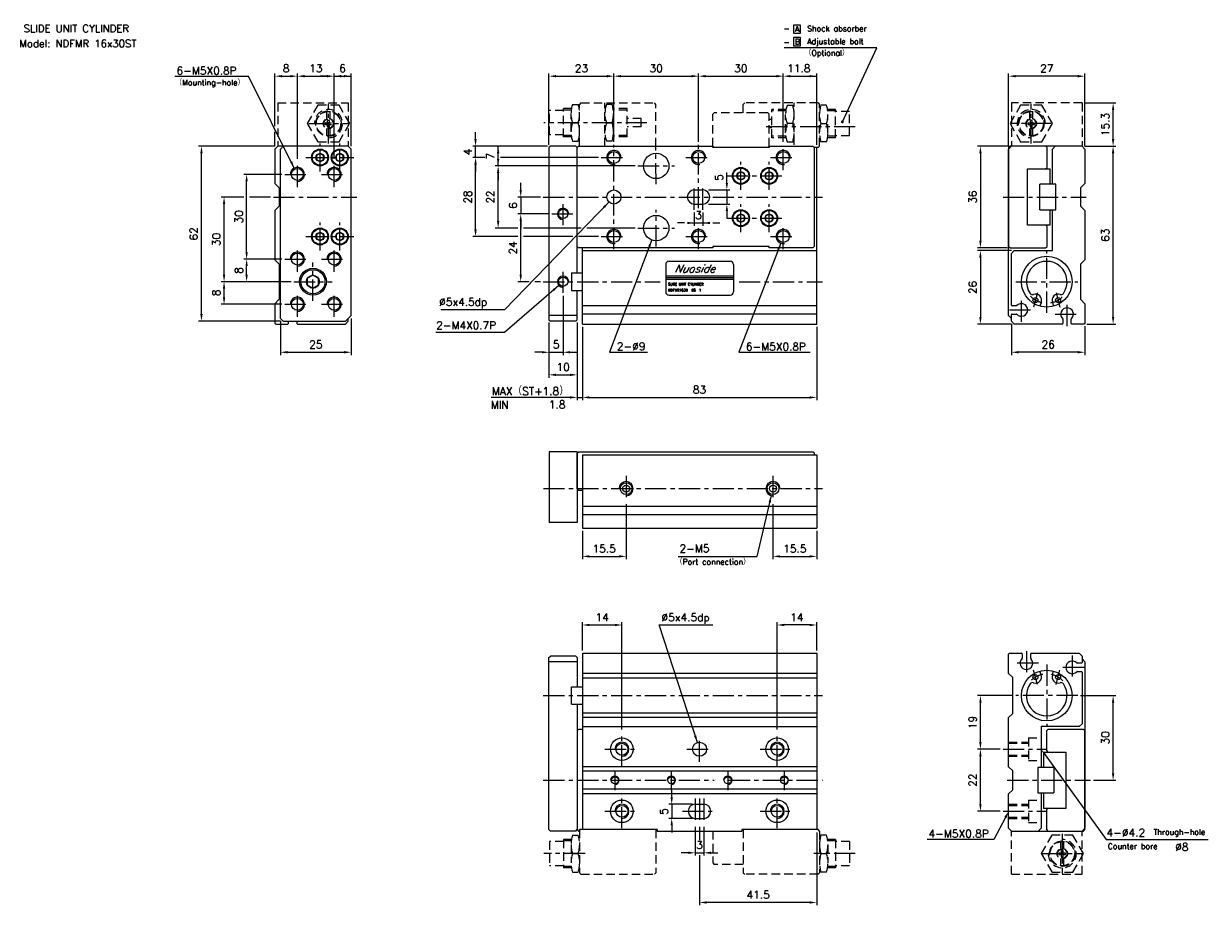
# Model space of a CAD drawing. Extents: x 9 to 429, y 4 to 316.
import ezdxf
from ezdxf.enums import TextEntityAlignment as Align

# ---------------------------------------------------------------- set-up
doc = ezdxf.new("R2010")
doc.units = 0
doc.header["$LTSCALE"] = 6
doc.header["$MEASUREMENT"] = 0
doc.linetypes.add('CENTER', pattern=[2, 1.25, -0.25, 0.25, -0.25])
doc.linetypes.add('HIDDENX2', pattern=[0.75, 0.5, -0.25])
for name, color, linetype in [('CENTER', 1, 'CENTER'), ('DIM', 3, 'CONTINUOUS'), ('HIDDEN', 3, 'HIDDENX2'), ('PLINE', 2, 'CONTINUOUS')]:
    doc.layers.add(name, color=color, linetype=linetype)
doc.styles.add('AEH', font='SIMPLEX', dxfattribs={"bigfont": 'AE'})

msp = doc.modelspace()

# ---------------------------------------------------------------- linework, layer by layer
at = {"layer": 'CENTER'}
for p, q in [((116.91, 273.92), (116.91, 287.92)), ((365.86, 273.92), (365.86, 287.92)), ((229.71, 281.22), (193.21, 281.22)), ((109.91, 280.92), (123.91, 280.92)), ((303.51, 279.72), (271.01, 279.72)), ((372.86, 280.92), (358.86, 280.92)), ((113.91, 263.92), (113.91, 273.92)), ((120.91, 263.92), (120.91, 273.92)), ((218.01, 236.42), (218.01, 273.42)), ((233.01, 259.42), (232.86, 272.92)), ((248.01, 250.93), (248.01, 273.42)), ((278.01, 264.42), (278.01, 273.42)), ((108.91, 268.92), (125.91, 268.92)), ((213.51, 268.92), (222.51, 268.92)), ((243.51, 268.92), (252.51, 268.92)), ((273.51, 268.92), (282.51, 268.92)), ((105.91, 258.42), (105.91, 267.42)), ((118.91, 258.42), (118.91, 267.42)), ((226.51, 265.92), (239.51, 265.92)), ((263.01, 257.42), (263.01, 267.42)), ((273.01, 257.42), (273.01, 267.42)), ((101.41, 262.92), (110.41, 262.92)), ((114.41, 262.92), (123.41, 262.92)), ((258.01, 262.42), (278.01, 262.42)), ((246.51, 250.42), (246.51, 259.01)), ((249.51, 250.42), (249.51, 259.42)), ((97.41, 254.92), (126.91, 254.92)), ((200.01, 244.92), (200.01, 252.92)), ((263.01, 242.42), (263.01, 252.42)), ((273.01, 242.42), (273.01, 252.42)), ((355.86, 254.92), (385.36, 254.92)), ((196.01, 248.92), (204.01, 248.92)), ((233.01, 237.42), (233.01, 250.42)), ((113.91, 235.92), (113.91, 245.92)), ((120.91, 235.92), (120.91, 245.92)), ((226.51, 243.92), (239.51, 243.92)), ((248.01, 236.42), (248.01, 244.93)), ((258.01, 247.42), (278.01, 247.42)), ((278.01, 236.42), (278.01, 245.42)), ((108.91, 240.92), (125.91, 240.92)), ((213.51, 240.92), (222.51, 240.92)), ((243.51, 240.92), (252.51, 240.92)), ((273.51, 240.92), (282.51, 240.92)), ((105.9, 228.42), (105.9, 237.42)), ((118.91, 228.42), (118.91, 237.42)), ((371.36, 213.92), (371.36, 235.92)), ((101.41, 232.92), (110.41, 232.92)), ((111.41, 218.17), (111.41, 231.67)), ((114.41, 232.92), (123.41, 232.92)), ((200.01, 220.92), (200.01, 228.92)), ((104.66, 224.92), (118.16, 224.92)), ((193.01, 224.92), (234.36, 224.92)), ((262.36, 224.92), (291.86, 224.92)), ((360.36, 224.92), (382.36, 224.92)), ((105.91, 212.42), (105.91, 221.42)), ((118.91, 212.42), (118.91, 221.42)), ((362.36, 210.67), (362.36, 219.17)), ((368.05, 220.96), (366.69, 215.89)), ((374.66, 221.02), (376.03, 215.89)), ((101.41, 216.92), (110.41, 216.92)), ((114.41, 216.92), (123.41, 216.92)), ((358.11, 214.92), (366.61, 214.92)), ((378.56, 209.17), (378.56, 217.67)), ((374.31, 213.42), (382.81, 213.42)), ((222.36, 156.12), (222.36, 147.12)), ((274.36, 156.12), (274.36, 147.12)), ((193.06, 151.62), (291.86, 151.62)), ((364.16, 94.06), (364.16, 85.56)), ((380.36, 92.56), (380.36, 84.06)), ((368.41, 89.81), (359.91, 89.81)), ((371.36, 89.31), (371.36, 67.31)), ((384.61, 88.31), (376.11, 88.31)), ((368.06, 82.22), (366.69, 87.34)), ((374.67, 82.28), (376.03, 87.34)), ((193.01, 78.31), (291.86, 78.31)), ((382.36, 78.31), (360.36, 78.31)), ((220.86, 53.31), (220.86, 65.31)), ((248.36, 54.81), (248.36, 63.81)), ((275.86, 53.31), (275.86, 65.31)), ((214.86, 59.31), (226.86, 59.31)), ((243.86, 59.31), (252.86, 59.31)), ((269.86, 59.31), (281.86, 59.31)), ((355.86, 59.31), (371.36, 59.31)), ((218.36, 51.81), (218.36, 44.81)), ((238.36, 51.81), (238.36, 44.81)), ((258.36, 51.81), (258.36, 44.81)), ((278.36, 51.81), (278.36, 44.81)), ((357.36, 48.31), (386.86, 48.31)), ((220.86, 31.31), (220.86, 43.31)), ((275.86, 31.31), (275.86, 43.31)), ((246.86, 41.81), (246.86, 32.81)), ((248.36, 41.81), (248.36, 32.81)), ((249.86, 41.81), (249.86, 32.81)), ((214.86, 37.31), (226.86, 37.31)), ((242.36, 37.31), (254.36, 37.31)), ((269.86, 37.31), (281.86, 37.31)), ((355.86, 37.31), (371.36, 37.31)), ((376.86, 29.31), (376.86, 15.31)), ((207.86, 22.31), (193.21, 22.31)), ((303.51, 22.31), (288.86, 22.31)), ((369.86, 22.31), (383.86, 22.31))]:
    msp.add_line(p, q, dxfattribs=at)
at = {"layer": 'CENTER', "color": 1, "linetype": 'CENTER'}
for p, q in [((193.01, 254.92), (291.86, 254.92)), ((193.01, 48.31), (253.55, 48.31)), ((258.76, 48.31), (291.86, 48.31))]:
    msp.add_line(p, q, dxfattribs=at)
at = {"layer": 'CENTER'}
for centre, start, end in [((371.36, 225.34), 224.4155, 257.5054), ((371.36, 225.34), 280.2365, 313.3185), ((371.36, 77.9), 100.2365, 133.3185), ((371.36, 77.9), 44.4155, 77.5054)]:
    msp.add_arc(centre, 8.01, start, end, dxfattribs=at)
at = {"layer": 'DIM'}
for p, q in [((281.65, 315.81), (281.65, 312.91)), ((284.15, 315.81), (281.65, 315.81)), ((284.15, 312.91), (284.15, 315.81)), ((281.65, 312.91), (284.15, 312.91)), ((284.15, 311.4), (281.65, 311.4)), ((281.65, 311.4), (281.65, 308.5)), ((284.15, 308.5), (284.15, 311.4)), ((311.16, 307.72), (278.36, 307.72)), ((281.65, 308.5), (284.15, 308.5)), ((298.97, 281.53), (311.16, 307.72)), ((97.91, 280.01), (97.91, 298.72)), ((105.91, 268.42), (105.91, 298.72)), ((118.91, 268.42), (118.91, 298.72)), ((124.91, 272.92), (124.91, 298.72)), ((195.01, 273.42), (195.01, 298.72)), ((218.01, 274.42), (218.01, 298.72)), ((248.01, 274.42), (248.01, 298.72)), ((278.01, 274.42), (278.01, 298.72)), ((289.86, 273.42), (289.86, 298.72)), ((357.86, 272.92), (357.86, 298.72)), ((384.86, 272.92), (384.86, 298.72)), ((62.43, 297.72), (88.6, 297.72)), ((104.79, 265.16), (88.6, 297.72)), ((100.41, 297.72), (103.41, 297.72)), ((108.41, 297.72), (116.41, 297.72)), ((116.41, 297.72), (113.91, 297.72)), ((118.91, 297.72), (124.91, 297.72)), ((197.51, 297.72), (215.51, 297.72)), ((220.51, 297.72), (245.51, 297.72)), ((250.51, 297.72), (275.51, 297.72)), ((280.51, 297.72), (289.86, 297.72)), ((382.36, 297.72), (360.36, 297.72)), ((384.86, 288.22), (395.86, 288.22)), ((394.86, 275.42), (394.86, 285.72)), ((97.91, 272.92), (97.91, 278.01)), ((169.01, 275.42), (169.01, 277.92)), ((97.91, 272.92), (70.91, 272.92)), ((194.51, 272.92), (168.01, 272.92)), ((169.01, 268.92), (169.01, 272.92)), ((177.01, 265.92), (177.01, 272.92)), ((357.86, 272.92), (346.86, 272.92)), ((384.86, 272.92), (395.86, 272.92)), ((71.91, 213.42), (71.91, 270.42)), ((172.26, 268.92), (168.01, 268.92)), ((212.51, 268.92), (177.81, 268.92)), ((347.86, 270.42), (347.86, 239.42)), ((394.86, 212.42), (394.86, 270.42)), ((169.01, 243.42), (169.01, 266.42)), ((169.01, 266.42), (169.01, 263.92)), ((225.51, 265.92), (176.01, 265.92)), ((100.4, 262.92), (86.91, 262.92)), ((87.91, 235.42), (87.91, 260.42)), ((177.01, 246.42), (177.01, 263.42)), ((177.01, 263.42), (177.01, 260.92)), ((258.03, 259.92), (258.03, 263.6)), ((185.01, 257.42), (185.01, 259.92)), ((251.51, 257.42), (259.03, 257.42)), ((258.03, 257.42), (258.03, 252.42)), ((86.91, 254.92), (78.91, 254.92)), ((79.91, 227.42), (79.91, 252.42)), ((96.41, 254.92), (88.91, 254.92)), ((216.27, 253.13), (179.31, 214.92)), ((192.01, 254.92), (184.01, 254.92)), ((185.01, 254.92), (185.01, 248.92)), ((251.51, 252.42), (259.03, 252.42)), ((195.01, 248.92), (184.01, 248.92)), ((246.51, 249.42), (246.51, 244.72)), ((249.51, 249.42), (249.51, 244.72)), ((258.03, 249.92), (258.03, 247.42)), ((184.01, 243.92), (176.01, 243.92)), ((185.01, 227.42), (185.01, 246.42)), ((185.01, 246.42), (185.01, 243.92)), ((206.37, 243.92), (186.01, 243.92)), ((225.51, 243.92), (208.37, 243.92)), ((243.01, 245.72), (240.51, 245.72)), ((245.51, 245.72), (250.51, 245.72)), ((253.01, 245.72), (255.51, 245.72)), ((184.01, 240.92), (168.01, 240.92)), ((203.46, 240.92), (186.01, 240.92)), ((212.51, 240.92), (205.46, 240.92)), ((231.43, 239.71), (216.5, 199.92)), ((277.11, 238.59), (262.28, 199.92)), ((357.36, 236.92), (346.86, 236.92)), ((358.86, 235.92), (346.86, 235.92)), ((100.41, 232.92), (86.91, 232.92)), ((347.86, 233.42), (347.86, 212.42)), ((87.91, 227.42), (87.91, 230.42)), ((103.66, 224.92), (78.91, 224.92)), ((79.91, 219.42), (79.91, 222.42)), ((198.5, 223.61), (179.31, 206.92)), ((187.99, 224.92), (184.01, 224.92)), ((192.01, 224.92), (189.99, 224.92)), ((200.01, 219.92), (200.01, 198.92)), ((100.41, 216.92), (78.91, 216.92)), ((179.31, 214.92), (156.66, 214.92)), ((99.91, 210.92), (70.91, 210.92)), ((99.91, 210.92), (99.91, 198.92)), ((124.91, 211.92), (124.91, 198.92)), ((195.01, 210.42), (195.01, 190.92)), ((205.01, 210.42), (205.01, 182.92)), ((358.86, 209.92), (346.86, 209.92)), ((358.86, 209.92), (358.86, 198.92)), ((385.56, 209.92), (395.86, 209.92)), ((179.31, 206.92), (154.96, 206.92)), ((206.86, 208.92), (206.86, 182.92)), ((289.86, 208.92), (289.86, 182.92)), ((384.86, 209.22), (384.86, 198.92)), ((102.41, 199.92), (122.41, 199.92)), ((192.51, 199.92), (190.01, 199.92)), ((195.01, 199.92), (200.01, 199.92)), ((202.51, 199.92), (205.01, 199.92)), ((216.5, 199.92), (229.88, 199.92)), ((262.28, 199.92), (287.54, 199.92)), ((382.36, 199.92), (361.36, 199.92)), ((197.51, 191.92), (202.51, 191.92)), ((202.51, 183.92), (174.49, 183.92)), ((205.01, 183.92), (206.86, 183.92)), ((209.36, 183.92), (287.36, 183.92)), ((273.78, 149.19), (268.63, 127.61)), ((222.36, 146.12), (222.36, 126.62)), ((274.36, 146.12), (274.36, 126.62)), ((206.86, 136.62), (206.86, 126.62)), ((289.86, 136.62), (289.86, 126.62)), ((209.36, 127.62), (219.86, 127.62)), ((240.83, 127.61), (268.63, 127.61)), ((276.86, 127.62), (287.36, 127.62)), ((206.86, 94.31), (206.86, 104.31)), ((209.36, 103.31), (218.36, 103.31)), ((220.86, 66.31), (220.86, 104.31)), ((247.58, 61.69), (234.05, 103.31)), ((234.05, 103.31), (253.08, 103.31)), ((275.86, 66.31), (275.86, 104.31)), ((287.36, 103.31), (278.36, 103.31)), ((289.86, 94.31), (289.86, 104.31)), ((359.36, 78.31), (346.86, 78.31)), ((347.86, 61.81), (347.86, 75.81)), ((383.36, 78.31), (395.86, 78.31)), ((394.86, 50.81), (394.86, 75.81)), ((354.86, 59.31), (346.86, 59.31)), ((347.86, 39.81), (347.86, 56.81)), ((370.82, 57.29), (392.44, 27.31)), ((387.86, 48.31), (395.86, 48.31)), ((238.5, 42.31), (238.5, 44.81)), ((245.86, 39.81), (237.5, 39.81)), ((238.5, 39.81), (238.5, 34.81)), ((245.86, 34.81), (237.5, 34.81)), ((354.86, 37.31), (346.86, 37.31)), ((356.7, 35.1), (352.62, 27.31)), ((238.5, 32.31), (238.5, 29.81)), ((246.86, 31.81), (246.86, 21.61)), ((248.36, 31.81), (248.36, 27.13)), ((249.86, 31.81), (249.86, 21.61)), ((289.86, 29.81), (289.86, 4.01)), ((352.62, 27.31), (328.94, 27.31)), ((392.44, 27.31), (428.59, 27.31)), ((244.36, 22.61), (241.86, 22.61)), ((246.86, 22.61), (249.86, 22.61)), ((248.36, 21.82), (248.36, 4.01)), ((252.36, 22.61), (254.86, 22.61)), ((287.36, 5.01), (250.86, 5.01))]:
    msp.add_line(p, q, dxfattribs=at)
at = {"layer": 'DIM', "const_width": 0.5}
msp.add_lwpolyline([(298.72, 281.53, 1), (299.22, 281.53, 1)], format="xyb", close=True, dxfattribs=at)
at = {"layer": 'DIM'}
for points in [[(100.41, 298.14), (100.41, 297.31), (97.91, 297.72)], [(103.41, 298.14), (103.41, 297.31), (105.91, 297.72)], [(108.41, 298.14), (108.41, 297.31), (105.91, 297.72)], [(116.41, 298.14), (116.41, 297.31), (118.91, 297.72)], [(121.41, 298.14), (121.41, 297.31), (118.91, 297.72)], [(122.41, 298.14), (122.41, 297.31), (124.91, 297.72)], [(197.51, 298.14), (197.51, 297.31), (195.01, 297.72)], [(215.51, 298.14), (215.51, 297.31), (218.01, 297.72)], [(220.51, 298.14), (220.51, 297.31), (218.01, 297.72)], [(245.51, 298.14), (245.51, 297.31), (248.01, 297.72)], [(250.51, 298.14), (250.51, 297.31), (248.01, 297.72)], [(275.51, 298.14), (275.51, 297.31), (278.01, 297.72)], [(280.51, 298.14), (280.51, 297.31), (278.01, 297.72)], [(287.36, 298.14), (287.36, 297.31), (289.86, 297.72)], [(360.36, 298.14), (360.36, 297.31), (357.86, 297.72)], [(382.36, 298.14), (382.36, 297.31), (384.86, 297.72)], [(394.44, 285.72), (395.27, 285.72), (394.86, 288.22)], [(71.49, 270.42), (72.32, 270.42), (71.91, 272.92)], [(168.59, 275.42), (169.42, 275.42), (169.01, 272.92)], [(176.59, 270.42), (177.42, 270.42), (177.01, 272.92)], [(347.44, 270.42), (348.27, 270.42), (347.86, 272.92)], [(394.44, 275.42), (395.27, 275.42), (394.86, 272.92)], [(394.44, 270.42), (395.27, 270.42), (394.86, 272.92)], [(168.59, 266.42), (169.42, 266.42), (169.01, 268.92)], [(104.05, 267.58), (103.31, 267.21), (104.79, 265.16)], [(176.59, 268.42), (177.42, 268.42), (177.01, 265.92)], [(176.59, 263.42), (177.42, 263.42), (177.01, 265.92)], [(87.49, 260.42), (88.32, 260.42), (87.91, 262.92)], [(184.59, 257.42), (185.42, 257.42), (185.01, 254.92)], [(257.62, 259.92), (258.45, 259.92), (258.03, 257.42)], [(79.49, 252.42), (80.32, 252.42), (79.91, 254.92)], [(214.23, 251.62), (214.83, 251.04), (216.27, 253.13)], [(257.62, 249.92), (258.45, 249.92), (258.03, 252.42)], [(184.59, 246.42), (185.42, 246.42), (185.01, 248.92)], [(168.59, 243.42), (169.42, 243.42), (169.01, 240.92)], [(176.59, 246.42), (177.42, 246.42), (177.01, 243.92)], [(244.01, 246.14), (244.01, 245.31), (246.51, 245.72)], [(252.01, 246.14), (252.01, 245.31), (249.51, 245.72)], [(230.16, 237.51), (230.94, 237.22), (231.43, 239.71)], [(347.44, 239.42), (348.27, 239.42), (347.86, 236.92)], [(87.49, 235.42), (88.32, 235.42), (87.91, 232.92)], [(275.83, 236.4), (276.61, 236.1), (277.11, 238.59)], [(347.44, 233.42), (348.27, 233.42), (347.86, 235.92)], [(87.49, 230.42), (88.32, 230.42), (87.91, 232.92)], [(79.49, 227.42), (80.32, 227.42), (79.91, 224.92)], [(87.49, 227.42), (88.32, 227.42), (87.91, 224.92)], [(184.59, 227.42), (185.42, 227.42), (185.01, 224.92)], [(79.49, 222.42), (80.32, 222.42), (79.91, 224.92)], [(196.34, 222.28), (196.89, 221.65), (198.5, 223.61)], [(79.49, 219.42), (80.32, 219.42), (79.91, 216.92)], [(71.49, 213.42), (72.32, 213.42), (71.91, 210.92)], [(347.44, 212.42), (348.27, 212.42), (347.86, 209.92)], [(394.44, 212.42), (395.27, 212.42), (394.86, 209.92)], [(102.41, 200.34), (102.41, 199.51), (99.91, 199.92)], [(122.41, 200.34), (122.41, 199.51), (124.91, 199.92)], [(192.51, 200.34), (192.51, 199.51), (195.01, 199.92)], [(202.51, 200.34), (202.51, 199.51), (200.01, 199.92)], [(361.36, 200.34), (361.36, 199.51), (358.86, 199.92)], [(382.36, 200.34), (382.36, 199.51), (384.86, 199.92)], [(197.51, 192.34), (197.51, 191.51), (195.01, 191.92)], [(202.51, 192.34), (202.51, 191.51), (205.01, 191.92)], [(202.51, 184.34), (202.51, 183.51), (205.01, 183.92)], [(209.36, 184.34), (209.36, 183.51), (206.86, 183.92)], [(287.36, 184.34), (287.36, 183.51), (289.86, 183.92)], [(272.79, 146.85), (273.6, 146.66), (273.78, 149.19)], [(209.36, 128.03), (209.36, 127.2), (206.86, 127.62)], [(219.86, 128.03), (219.86, 127.2), (222.36, 127.62)], [(276.86, 128.03), (276.86, 127.2), (274.36, 127.62)], [(287.36, 128.03), (287.36, 127.2), (289.86, 127.62)], [(209.36, 103.73), (209.36, 102.9), (206.86, 103.31)], [(218.36, 103.73), (218.36, 102.9), (220.86, 103.31)], [(278.36, 103.73), (278.36, 102.9), (275.86, 103.31)], [(287.36, 103.73), (287.36, 102.9), (289.86, 103.31)], [(347.45, 75.81), (348.28, 75.81), (347.86, 78.31)], [(394.45, 75.81), (395.28, 75.81), (394.86, 78.31)], [(247.21, 64.2), (246.41, 63.94), (247.58, 61.69)], [(347.45, 61.81), (348.28, 61.81), (347.86, 59.31)], [(347.45, 56.81), (348.28, 56.81), (347.86, 59.31)], [(370.48, 57.04), (371.16, 57.53), (369.36, 59.31)], [(394.45, 50.81), (395.28, 50.81), (394.86, 48.31)], [(238.09, 42.31), (238.92, 42.31), (238.5, 39.81)], [(347.45, 39.81), (348.28, 39.81), (347.86, 37.31)], [(238.09, 32.31), (238.92, 32.31), (238.5, 34.81)], [(356.33, 35.29), (357.07, 34.91), (357.86, 37.31)], [(244.36, 23.03), (244.36, 22.2), (246.86, 22.61)], [(252.36, 23.03), (252.36, 22.2), (249.86, 22.61)], [(250.86, 5.43), (250.86, 4.6), (248.36, 5.01)], [(287.36, 5.43), (287.36, 4.6), (289.86, 5.01)]]:
    msp.add_solid(points, dxfattribs=at)
at = {"layer": 'HIDDEN'}
for p, q in [((98.91, 288.22), (98.91, 272.92)), ((98.91, 288.22), (123.91, 288.22)), ((123.91, 288.22), (123.91, 272.92)), ((200.21, 285.52), (195.21, 285.52)), ((195.21, 276.92), (195.21, 285.52)), ((203.18, 286.22), (200.21, 286.22)), ((200.21, 276.22), (200.21, 286.22)), ((203.05, 285.72), (200.21, 285.72)), ((203.36, 287.72), (205.36, 287.72)), ((205.86, 286.22), (205.53, 286.22)), ((205.86, 285.72), (205.67, 285.72)), ((206.36, 288.22), (205.86, 287.72)), ((205.86, 272.92), (205.86, 287.72)), ((206.36, 288.22), (232.36, 288.22)), ((214.86, 272.92), (214.86, 288.22)), ((215.18, 286.22), (214.86, 286.22)), ((215.05, 285.72), (214.86, 285.72)), ((217.36, 287.72), (215.36, 287.72)), ((222.71, 286.22), (217.53, 286.22)), ((222.71, 285.72), (217.67, 285.72)), ((222.71, 276.22), (222.71, 286.22)), ((232.86, 287.72), (232.36, 288.22)), ((232.86, 272.92), (232.86, 287.72)), ((263.86, 287.72), (264.36, 288.22)), ((263.86, 284.72), (263.86, 287.72)), ((290.36, 288.22), (264.36, 288.22)), ((279.18, 285.92), (274.01, 285.92)), ((274.01, 275.92), (274.01, 285.92)), ((279.05, 285.42), (274.01, 285.42)), ((279.36, 287.42), (281.36, 287.42)), ((281.86, 285.92), (281.53, 285.92)), ((281.86, 285.42), (281.67, 285.42)), ((281.86, 273.42), (281.86, 288.22)), ((290.36, 288.22), (290.86, 287.72)), ((290.86, 272.92), (290.86, 287.72)), ((291.18, 285.92), (290.86, 285.92)), ((291.05, 285.42), (290.86, 285.42)), ((293.36, 287.42), (291.36, 287.42)), ((296.51, 285.92), (293.53, 285.92)), ((296.51, 285.42), (293.67, 285.42)), ((296.51, 275.92), (296.51, 285.92)), ((358.86, 288.22), (358.86, 272.92)), ((383.86, 288.22), (358.86, 288.22)), ((383.86, 288.22), (383.86, 272.92)), ((115.8, 281.22), (116.51, 281.22)), ((116.61, 281.32), (116.61, 282.03)), ((117.21, 281.32), (117.21, 282.03)), ((117.31, 281.22), (118.02, 281.22)), ((202.86, 277.97), (202.86, 284.47)), ((203.36, 281.22), (205.36, 281.22)), ((215.36, 281.22), (217.36, 281.22)), ((217.86, 277.97), (217.86, 284.47)), ((227.71, 282.72), (222.71, 282.72)), ((227.71, 279.72), (227.71, 282.72)), ((253.01, 284.22), (253.51, 284.72)), ((253.01, 272.92), (253.01, 284.22)), ((272.51, 284.72), (253.51, 284.72)), ((273.01, 284.22), (272.51, 284.72)), ((273.01, 272.92), (273.01, 284.22)), ((274.01, 282.42), (273.01, 282.42)), ((278.86, 277.67), (278.86, 284.17)), ((293.86, 277.67), (293.86, 284.17)), ((301.51, 285.22), (296.51, 285.22)), ((301.51, 276.62), (301.51, 285.22)), ((364.75, 281.22), (365.46, 281.22)), ((365.56, 281.32), (365.56, 282.03)), ((366.16, 281.32), (366.16, 282.03)), ((366.26, 281.22), (366.97, 281.22)), ((115.8, 280.62), (116.51, 280.62)), ((116.36, 276.66), (116.36, 279.16)), ((116.61, 279.81), (116.61, 280.52)), ((117.21, 279.81), (117.21, 280.52)), ((117.31, 280.62), (118.02, 280.62)), ((117.46, 276.66), (117.46, 279.16)), ((227.71, 279.72), (222.71, 279.72)), ((274.01, 279.42), (273.01, 279.42)), ((281.36, 280.92), (279.36, 280.92)), ((291.36, 280.92), (293.36, 280.92)), ((364.75, 280.62), (365.46, 280.62)), ((365.31, 276.66), (365.31, 279.16)), ((365.56, 279.81), (365.56, 280.52)), ((366.16, 279.81), (366.16, 280.52)), ((366.26, 280.62), (366.97, 280.62)), ((366.41, 276.66), (366.41, 279.16)), ((200.21, 276.92), (195.21, 276.92)), ((203.05, 276.72), (200.21, 276.72)), ((203.18, 276.22), (200.21, 276.22)), ((203.36, 274.72), (205.36, 274.72)), ((205.86, 276.22), (205.53, 276.22)), ((205.86, 276.72), (205.67, 276.72)), ((215.05, 276.72), (214.86, 276.72)), ((215.18, 276.22), (214.86, 276.22)), ((217.36, 274.72), (215.36, 274.72)), ((222.71, 276.22), (217.53, 276.22)), ((222.71, 276.72), (217.67, 276.72)), ((253.51, 272.42), (253.01, 272.92)), ((272.51, 272.42), (273.01, 272.92)), ((279.05, 276.42), (274.01, 276.42)), ((279.18, 275.92), (274.01, 275.92)), ((279.36, 274.42), (281.36, 274.42)), ((281.86, 275.92), (281.53, 275.92)), ((281.86, 276.42), (281.67, 276.42)), ((290.86, 272.92), (290.36, 272.42)), ((291.05, 276.42), (290.86, 276.42)), ((291.18, 275.92), (290.86, 275.92)), ((293.36, 274.42), (291.36, 274.42)), ((296.51, 275.92), (293.53, 275.92)), ((296.51, 276.42), (293.67, 276.42)), ((301.51, 276.62), (296.51, 276.62)), ((290.36, 272.42), (289.86, 272.42)), ((364.86, 63.31), (364.86, 55.31)), ((364.86, 63.31), (369.36, 63.31)), ((357.86, 61.81), (364.86, 61.81)), ((357.86, 61.41), (364.86, 61.41)), ((357.86, 57.21), (364.86, 57.21)), ((357.86, 56.81), (364.86, 56.81)), ((364.86, 55.31), (369.36, 55.31)), ((357.86, 39.81), (364.86, 39.81)), ((357.86, 39.41), (364.86, 39.41)), ((364.86, 41.31), (369.36, 41.31)), ((364.86, 41.31), (364.86, 33.31)), ((357.86, 35.21), (364.86, 35.21)), ((357.86, 34.81), (364.86, 34.81)), ((205.86, 30.81), (205.86, 15.51)), ((232.86, 30.81), (232.86, 15.51)), ((253.01, 30.31), (253.01, 19.01)), ((263.86, 30.81), (263.86, 15.51)), ((290.36, 30.81), (289.86, 30.81)), ((290.86, 30.31), (290.36, 30.81)), ((290.86, 30.31), (290.86, 15.51)), ((358.86, 15.01), (358.86, 30.31)), ((364.86, 33.31), (369.36, 33.31)), ((383.86, 15.01), (383.86, 30.31)), ((195.21, 26.61), (195.21, 18.01)), ((200.21, 26.61), (195.21, 26.61)), ((200.21, 27.31), (200.21, 17.31)), ((203.18, 27.31), (200.21, 27.31)), ((203.05, 26.81), (200.21, 26.81)), ((202.86, 25.56), (202.86, 19.06)), ((203.36, 28.81), (205.36, 28.81)), ((205.86, 27.31), (205.53, 27.31)), ((205.86, 26.81), (205.67, 26.81)), ((291.18, 27.31), (290.86, 27.31)), ((291.05, 26.81), (290.86, 26.81)), ((293.36, 28.81), (291.36, 28.81)), ((296.51, 27.31), (293.53, 27.31)), ((296.51, 26.81), (293.67, 26.81)), ((293.86, 25.56), (293.86, 19.06)), ((296.51, 27.31), (296.51, 17.31)), ((301.51, 26.61), (296.51, 26.61)), ((301.51, 26.61), (301.51, 18.01)), ((203.36, 22.31), (205.36, 22.31)), ((203.36, 22.31), (205.36, 22.31)), ((291.36, 22.31), (293.36, 22.31)), ((375.75, 22.61), (376.46, 22.61)), ((375.75, 22.01), (376.46, 22.01)), ((376.56, 22.71), (376.56, 23.42)), ((376.56, 21.2), (376.56, 21.91)), ((377.16, 22.71), (377.16, 23.42)), ((377.16, 21.2), (377.16, 21.91)), ((377.26, 22.61), (377.97, 22.61)), ((377.26, 22.01), (377.97, 22.01)), ((200.21, 18.01), (195.21, 18.01)), ((203.05, 17.81), (200.21, 17.81)), ((203.18, 17.31), (200.21, 17.31)), ((205.86, 17.31), (205.53, 17.31)), ((205.86, 17.81), (205.67, 17.81)), ((253.01, 19.01), (253.51, 18.51)), ((263.86, 18.51), (253.51, 18.51)), ((291.05, 17.81), (290.86, 17.81)), ((291.18, 17.31), (290.86, 17.31)), ((296.51, 17.31), (293.53, 17.31)), ((296.51, 17.81), (293.67, 17.81)), ((301.51, 18.01), (296.51, 18.01)), ((376.31, 18.05), (376.31, 20.55)), ((377.41, 18.05), (377.41, 20.55)), ((203.36, 15.81), (205.36, 15.81)), ((206.36, 15.01), (205.86, 15.51)), ((206.36, 15.01), (232.36, 15.01)), ((232.86, 15.51), (232.36, 15.01)), ((263.86, 15.51), (264.36, 15.01)), ((290.36, 15.01), (264.36, 15.01)), ((290.36, 15.01), (290.86, 15.51)), ((293.36, 15.81), (291.36, 15.81)), ((358.86, 15.01), (383.86, 15.01))]:
    msp.add_line(p, q, dxfattribs=at)
at = {"layer": 'HIDDEN', "color": 3}
for p, q in [((116.36, 282.69), (116.36, 285.19)), ((117.46, 282.69), (117.46, 285.19)), ((365.31, 282.69), (365.31, 285.19)), ((366.41, 282.69), (366.41, 285.19)), ((376.31, 24.08), (376.31, 26.58)), ((377.41, 24.08), (377.41, 26.58))]:
    msp.add_line(p, q, dxfattribs=at)
at = {"layer": 'HIDDEN'}
for points in [[(113.15, 287.42), (109.4, 280.92), (113.15, 274.42), (120.66, 274.42), (124.41, 280.92), (120.66, 287.42)], [(362.1, 287.42), (358.35, 280.92), (362.1, 274.42), (369.61, 274.42), (373.36, 280.92), (369.61, 287.42)], [(373.11, 28.81), (369.36, 22.31), (373.11, 15.81), (380.62, 15.81), (384.37, 22.31), (380.62, 28.81)]]:
    msp.add_lwpolyline(points, close=True, dxfattribs=at)
for centre, radius in [((116.91, 280.92), 4.5), ((365.86, 280.92), 4.5), ((116.91, 280.92), 1.65), ((365.86, 280.92), 1.65), ((376.86, 22.31), 4.5), ((376.86, 22.31), 1.65)]:
    msp.add_circle(centre, radius, dxfattribs=at)
at = {"layer": 'HIDDEN', "color": 3}
for centre, radius in [((116.91, 280.92), 4.3), ((116.91, 280.92), 1.85), ((365.86, 280.92), 4.3), ((365.86, 280.92), 1.85), ((376.86, 22.31), 4.3), ((376.86, 22.31), 1.85)]:
    msp.add_circle(centre, radius, dxfattribs=at)
for centre, start, end in [((116.91, 280.92), 270, 180), ((365.86, 280.92), 360, 270), ((376.86, 22.31), 180, 90)]:
    msp.add_arc(centre, 5, start, end, dxfattribs=at)
at = {"layer": 'HIDDEN'}
for centre, radius, start, end in [((213.32, 284.47), 10.48, 161.9394, 198.0606), ((195.39, 284.47), 10.48, 341.9394, 18.0606), ((225.32, 284.47), 10.48, 161.9394, 198.0606), ((207.39, 284.47), 10.48, 341.9394, 18.0606), ((289.32, 284.17), 10.48, 161.9394, 198.0606), ((271.39, 284.17), 10.48, 341.9394, 18.0606), ((301.32, 284.17), 10.48, 161.9394, 198.0606), ((283.39, 284.17), 10.48, 341.9394, 18.0606), ((116.91, 280.92), 1.15, 164.8783, 195.1217), ((116.91, 280.92), 0.5, 126.8699, 143.1301), ((116.91, 280.92), 1.15, 74.8783, 105.1217), ((116.91, 280.92), 0.5, 36.8699, 53.1301), ((213.32, 277.97), 10.48, 161.9394, 198.0606), ((195.39, 277.97), 10.48, 341.9394, 18.0606), ((225.32, 277.97), 10.48, 161.9394, 198.0606), ((207.39, 277.97), 10.48, 341.9394, 18.0606), ((365.86, 280.92), 1.15, 164.8783, 195.1217), ((365.86, 280.92), 0.5, 126.8699, 143.1301), ((365.86, 280.92), 1.15, 74.8783, 105.1217), ((365.86, 280.92), 0.5, 36.8699, 53.1301), ((365.86, 280.92), 1.15, 344.8783, 15.1217), ((116.91, 280.92), 0.5, 216.8699, 233.1301), ((116.91, 280.92), 1.15, 254.8783, 285.1217), ((116.91, 280.92), 0.5, 306.8699, 323.1301), ((116.91, 279.72), 1.15, 344.8783, 15.1217), ((289.32, 277.67), 10.48, 161.9394, 198.0606), ((271.39, 277.67), 10.48, 341.9394, 18.0606), ((301.32, 277.67), 10.48, 161.9394, 198.0606), ((283.39, 277.67), 10.48, 341.9394, 18.0606), ((365.86, 280.92), 0.5, 216.8699, 233.1301), ((365.86, 280.92), 1.15, 254.8783, 285.1217), ((365.86, 280.92), 0.5, 306.8699, 323.1301), ((213.32, 25.56), 10.48, 161.9394, 198.0606), ((195.39, 25.56), 10.48, 341.9394, 18.0606), ((301.32, 25.56), 10.48, 161.9394, 198.0606), ((283.39, 25.56), 10.48, 341.9394, 18.0606), ((213.32, 19.06), 10.48, 161.9394, 198.0606), ((195.39, 19.06), 10.48, 341.9394, 18.0606), ((301.32, 19.06), 10.48, 161.9394, 198.0606), ((283.39, 19.06), 10.48, 341.9394, 18.0606), ((376.86, 22.31), 1.15, 164.8783, 195.1217), ((376.86, 22.31), 0.5, 126.8699, 143.1301), ((376.86, 22.31), 0.5, 216.8699, 233.1301), ((376.86, 22.31), 1.15, 74.8783, 105.1217), ((376.86, 22.31), 1.15, 254.8783, 285.1217), ((376.86, 22.31), 0.5, 36.8699, 53.1301), ((376.86, 22.31), 0.5, 306.8699, 323.1301), ((376.86, 22.31), 1.15, 344.8783, 15.1217)]:
    msp.add_arc(centre, radius, start, end, dxfattribs=at)
at = {"layer": 'PLINE'}
for p, q in [((98.91, 272.92), (97.91, 271.92)), ((123.91, 272.92), (98.91, 272.92)), ((100.91, 272.92), (99.91, 271.92)), ((123.91, 272.92), (124.91, 271.92)), ((195.51, 272.92), (195.01, 272.42)), ((204.51, 272.92), (195.51, 272.92)), ((204.51, 272.92), (205.01, 272.42)), ((205.01, 272.42), (205.51, 272.92)), ((205.51, 272.92), (253.01, 272.92)), ((253.01, 272.42), (253.01, 272.92)), ((273.01, 272.92), (288.51, 272.92)), ((273.01, 272.92), (273.01, 272.42)), ((288.51, 272.92), (289.01, 272.42)), ((358.86, 272.92), (357.86, 271.92)), ((358.36, 272.92), (357.86, 272.42)), ((370.96, 272.92), (358.36, 272.92)), ((383.86, 272.92), (358.86, 272.92)), ((371.46, 272.42), (370.96, 272.92)), ((373.36, 271.92), (374.36, 272.92)), ((383.86, 272.92), (384.86, 271.92)), ((97.91, 271.92), (97.91, 259.72)), ((99.91, 211.92), (99.91, 271.92)), ((124.91, 212.92), (124.91, 271.92)), ((195.01, 272.42), (195.01, 211.42)), ((205.01, 228.02), (205.01, 272.42)), ((205.01, 237.42), (205.01, 272.42)), ((273.01, 272.42), (253.01, 272.42)), ((289.01, 272.42), (289.01, 237.42)), ((289.86, 272.42), (289.01, 272.42)), ((289.86, 209.92), (289.86, 272.42)), ((357.86, 272.42), (357.86, 237.42)), ((357.86, 212.92), (357.86, 271.92)), ((371.46, 265.42), (371.46, 272.42)), ((373.36, 259.42), (373.36, 271.92)), ((384.86, 271.92), (384.86, 259.72)), ((364.56, 244.92), (364.56, 264.92)), ((364.56, 264.92), (372.56, 264.92)), ((370.96, 264.92), (371.46, 265.42)), ((372.56, 259.42), (372.56, 264.92)), ((97.91, 259.72), (99.35, 258.28)), ((99.41, 258.14), (99.41, 251.71)), ((246.51, 257.42), (249.51, 257.42)), ((374.56, 259.42), (368.88, 259.42)), ((368.88, 250.42), (368.88, 259.42)), ((374.56, 250.42), (374.56, 259.42)), ((383.36, 258.14), (383.36, 251.71)), ((384.86, 259.72), (383.42, 258.28)), ((246.51, 252.42), (249.51, 252.42)), ((289.86, 230.86), (289.86, 255.86)), ((99.35, 251.56), (97.91, 250.12)), ((97.91, 250.12), (97.91, 232.72)), ((368.88, 250.42), (374.56, 250.42)), ((372.56, 244.92), (372.56, 250.42)), ((373.36, 235.92), (373.36, 250.42)), ((383.42, 251.56), (384.86, 250.12)), ((384.86, 250.12), (384.86, 232.72)), ((372.56, 244.92), (364.56, 244.92)), ((371.46, 244.42), (370.96, 244.92)), ((371.46, 237.42), (371.46, 244.42)), ((205.51, 236.92), (205.01, 237.42)), ((253.01, 236.92), (205.51, 236.92)), ((206.86, 209.92), (206.86, 236.92)), ((206.86, 235.92), (289.86, 235.92)), ((273.01, 237.42), (253.01, 237.42)), ((253.01, 237.42), (253.01, 236.92)), ((273.01, 236.92), (273.01, 237.42)), ((288.51, 236.92), (273.01, 236.92)), ((289.01, 237.42), (288.51, 236.92)), ((357.86, 237.42), (358.36, 236.92)), ((358.36, 236.92), (370.96, 236.92)), ((358.86, 234.92), (359.86, 235.92)), ((359.86, 235.92), (373.36, 235.92)), ((370.96, 236.92), (371.46, 237.42)), ((97.91, 232.72), (99.35, 231.28)), ((99.41, 231.14), (99.41, 218.71)), ((358.86, 216.62), (358.86, 234.92)), ((383.36, 231.14), (383.36, 218.71)), ((384.86, 232.72), (383.42, 231.28)), ((203.01, 228.02), (203.01, 221.82)), ((203.01, 228.02), (206.86, 228.02)), ((99.35, 218.56), (97.91, 217.12)), ((203.01, 221.82), (206.86, 221.82)), ((205.01, 211.42), (205.01, 221.82)), ((383.42, 218.56), (384.86, 217.12)), ((97.91, 217.12), (97.91, 210.22)), ((289.86, 216.42), (206.86, 216.42)), ((360.59, 216.42), (359.06, 216.42)), ((369.33, 217.59), (368.94, 216.25)), ((373.39, 217.59), (373.78, 216.25)), ((384.86, 217.12), (384.86, 210.22)), ((97.91, 210.22), (98.21, 209.92)), ((98.21, 209.92), (102.51, 209.92)), ((99.91, 211.92), (100.91, 210.92)), ((100.91, 210.92), (122.91, 210.92)), ((102.71, 210.12), (102.71, 210.92)), ((105.71, 210.92), (105.71, 210.12)), ((105.91, 209.92), (122.91, 209.92)), ((124.91, 212.92), (122.91, 210.92)), ((122.91, 209.92), (123.91, 210.92)), ((123.91, 210.92), (123.91, 211.92)), ((205.01, 212.92), (195.01, 212.92)), ((195.01, 211.42), (195.51, 210.92)), ((204.51, 210.92), (195.51, 210.92)), ((204.51, 210.92), (205.01, 211.42)), ((289.86, 213.42), (206.86, 213.42)), ((206.86, 209.92), (289.86, 209.92)), ((357.86, 212.92), (358.86, 211.92)), ((358.86, 210.92), (358.86, 213.22)), ((359.86, 209.92), (358.86, 210.92)), ((359.06, 213.42), (360.59, 213.42)), ((376.86, 209.92), (359.86, 209.92)), ((377.06, 211.66), (377.06, 210.12)), ((380.06, 210.12), (380.06, 211.66)), ((384.56, 209.92), (380.26, 209.92)), ((384.86, 210.22), (384.56, 209.92)), ((195.06, 164.62), (195.06, 139.62)), ((205.06, 164.62), (195.06, 164.62)), ((205.06, 164.62), (205.06, 139.62)), ((205.06, 164.12), (205.56, 164.62)), ((205.06, 151.52), (205.06, 164.12)), ((205.56, 164.62), (288.56, 164.62)), ((289.06, 164.12), (288.56, 164.62)), ((289.06, 163.62), (289.06, 164.12)), ((206.86, 163.62), (289.86, 163.62)), ((206.86, 163.62), (206.86, 137.62)), ((289.86, 163.62), (289.86, 137.62)), ((205.06, 151.52), (205.56, 151.02)), ((205.56, 151.02), (206.86, 151.02)), ((206.86, 145.42), (289.86, 145.42)), ((205.06, 139.62), (195.06, 139.62)), ((206.86, 142.42), (289.86, 142.42)), ((206.86, 137.62), (289.86, 137.62)), ((206.86, 93.31), (206.86, 30.81)), ((206.86, 93.31), (289.86, 93.31)), ((289.86, 93.31), (289.86, 30.81)), ((357.86, 93.01), (358.16, 93.31)), ((357.86, 86.11), (357.86, 93.01)), ((358.16, 93.31), (362.46, 93.31)), ((362.66, 93.11), (362.66, 91.58)), ((365.66, 91.58), (365.66, 93.11)), ((365.86, 93.31), (382.86, 93.31)), ((382.86, 93.31), (383.86, 92.31)), ((195.01, 91.81), (195.51, 92.31)), ((195.01, 30.81), (195.01, 91.81)), ((205.01, 90.31), (195.01, 90.31)), ((204.51, 92.31), (195.51, 92.31)), ((204.51, 92.31), (205.01, 91.81)), ((205.01, 91.81), (205.01, 81.41)), ((383.66, 89.81), (382.13, 89.81)), ((383.86, 92.31), (383.86, 90.01)), ((384.86, 90.31), (383.86, 91.31)), ((384.86, 90.31), (384.86, 31.31)), ((289.86, 86.11), (206.86, 86.11)), ((289.86, 84.53), (206.86, 84.53)), ((359.31, 84.67), (357.86, 86.11)), ((359.36, 72.1), (359.36, 84.53)), ((369.33, 85.64), (368.94, 86.98)), ((373.39, 85.64), (373.78, 86.98)), ((382.13, 86.81), (383.66, 86.81)), ((383.86, 86.61), (383.86, 68.31)), ((203.01, 75.21), (203.01, 81.41)), ((203.01, 81.41), (206.86, 81.41)), ((203.01, 75.21), (206.86, 75.21)), ((205.01, 75.21), (205.01, 30.81)), ((289.86, 72.1), (206.86, 72.1)), ((289.86, 72.37), (289.86, 47.37)), ((357.86, 70.51), (359.31, 71.95)), ((289.86, 70.51), (206.86, 70.51)), ((206.86, 67.31), (289.86, 67.31)), ((357.86, 53.11), (357.86, 70.51)), ((382.86, 67.31), (369.36, 67.31)), ((369.36, 67.31), (369.36, 52.81)), ((383.86, 68.31), (382.86, 67.31)), ((205.51, 66.31), (205.01, 65.81)), ((205.01, 65.81), (205.01, 30.81)), ((206.86, 66.31), (205.51, 66.31)), ((371.76, 66.31), (371.26, 65.81)), ((371.26, 65.81), (371.26, 58.81)), ((384.36, 66.31), (371.76, 66.31)), ((384.86, 65.81), (384.36, 66.31)), ((384.86, 30.81), (384.86, 65.81)), ((371.26, 58.81), (371.76, 58.31)), ((370.16, 58.31), (378.16, 58.31)), ((370.16, 58.31), (370.16, 52.81)), ((378.16, 58.31), (378.16, 38.31)), ((289.86, 53.11), (206.86, 53.11)), ((289.86, 51.53), (206.86, 51.53)), ((359.31, 51.67), (357.86, 53.11)), ((359.36, 45.1), (359.36, 51.53)), ((368.16, 52.81), (368.16, 43.81)), ((373.84, 52.81), (368.16, 52.81)), ((373.84, 52.81), (373.84, 43.81)), ((289.86, 45.1), (206.86, 45.1)), ((289.86, 43.51), (206.86, 43.51)), ((357.86, 43.51), (359.31, 44.95)), ((357.86, 31.31), (357.86, 43.51)), ((368.16, 43.81), (373.84, 43.81)), ((369.36, 43.81), (369.36, 31.31)), ((370.16, 43.81), (370.16, 38.31)), ((246.86, 39.81), (249.86, 39.81)), ((378.16, 38.31), (370.16, 38.31)), ((371.76, 38.31), (371.26, 37.81)), ((371.26, 37.81), (371.26, 30.81)), ((246.86, 34.81), (249.86, 34.81)), ((195.51, 30.31), (195.01, 30.81)), ((204.51, 30.31), (195.51, 30.31)), ((204.51, 30.31), (205.01, 30.81)), ((205.01, 30.81), (205.51, 30.31)), ((205.51, 30.31), (205.86, 30.31)), ((233.36, 30.81), (205.86, 30.81)), ((233.36, 30.81), (233.36, 30.31)), ((233.36, 30.31), (263.36, 30.31)), ((289.86, 30.81), (263.36, 30.81)), ((263.36, 30.81), (263.36, 30.31)), ((358.86, 30.31), (357.86, 31.31)), ((358.86, 30.31), (383.86, 30.31)), ((369.36, 31.31), (368.36, 30.31)), ((371.26, 30.81), (371.76, 30.31)), ((371.76, 30.31), (384.36, 30.31)), ((383.86, 30.31), (384.86, 31.31)), ((384.36, 30.31), (384.86, 30.81))]:
    msp.add_line(p, q, dxfattribs=at)
at = {"layer": 'PLINE', "color": 3}
for p, q in [((236.36, 230.97), (236.36, 221.37)), ((237.56, 232.17), (259.16, 232.17)), ((260.36, 230.97), (260.36, 221.37)), ((236.36, 227.04), (260.36, 227.04)), ((236.36, 226.44), (260.36, 226.44)), ((236.36, 225.84), (260.36, 225.84)), ((237.56, 220.17), (259.16, 220.17))]:
    msp.add_line(p, q, dxfattribs=at)
at = {"layer": 'PLINE'}
for points in [[(115.16, 269.64), (113.91, 270.37), (112.66, 269.64), (112.66, 268.2), (113.91, 267.48), (115.16, 268.2)], [(122.16, 269.64), (120.91, 270.37), (119.66, 269.64), (119.66, 268.2), (120.91, 267.48), (122.16, 268.2)], [(264.26, 263.14), (263.01, 263.87), (261.76, 263.14), (261.76, 261.7), (263.01, 260.98), (264.26, 261.7)], [(274.26, 263.14), (273.01, 263.87), (271.76, 263.14), (271.76, 261.7), (273.01, 260.98), (274.26, 261.7)], [(264.26, 248.14), (263.01, 248.87), (261.76, 248.14), (261.76, 246.7), (263.01, 245.98), (264.26, 246.7)], [(274.26, 248.14), (273.01, 248.87), (271.76, 248.14), (271.76, 246.7), (273.01, 245.98), (274.26, 246.7)], [(115.16, 241.64), (113.91, 242.37), (112.66, 241.64), (112.66, 240.2), (113.91, 239.48), (115.16, 240.2)], [(122.16, 241.64), (120.91, 242.37), (119.66, 241.64), (119.66, 240.2), (120.91, 239.48), (122.16, 240.2)], [(113.41, 226.08), (111.41, 227.23), (109.41, 226.08), (109.41, 223.77), (111.41, 222.61), (113.41, 223.77)]]:
    msp.add_lwpolyline(points, close=True, dxfattribs=at)
for centre, radius in [((113.91, 268.92), 3), ((120.91, 268.92), 3), ((218.01, 268.92), 2.1), ((233.01, 265.92), 4.5), ((248.01, 268.92), 2.1), ((278.01, 268.92), 2.1), ((105.91, 262.92), 2.1), ((118.91, 262.92), 2.1), ((263.01, 262.42), 3), ((273.01, 262.42), 3), ((218.01, 254.92), 2.5), ((200.01, 248.92), 1.65), ((233.01, 243.92), 4.5), ((263.01, 247.42), 3), ((273.01, 247.42), 3), ((113.91, 240.92), 3), ((120.91, 240.92), 3), ((218.01, 240.92), 2.1), ((248.01, 240.92), 2.1), ((278.01, 240.92), 2.1), ((105.91, 232.92), 2.1), ((118.91, 232.92), 2.1), ((111.41, 224.92), 4.75), ((200.01, 224.92), 1.65), ((105.91, 216.92), 2.1), ((118.91, 216.92), 2.1), ((367.36, 218.4), 0.878), ((375.36, 218.4), 0.878), ((222.36, 151.62), 2.1), ((222.36, 151.62), 1.25), ((274.36, 151.62), 2.1), ((274.36, 151.62), 1.25), ((367.36, 84.84), 0.878), ((375.36, 84.84), 0.878), ((220.86, 59.31), 4), ((275.86, 59.31), 4), ((220.86, 59.31), 2.1), ((248.36, 59.31), 2.5), ((275.86, 59.31), 2.1), ((218.36, 48.31), 1.25), ((238.36, 48.31), 1.25), ((258.36, 48.31), 1.25), ((278.36, 48.31), 1.25), ((220.86, 37.31), 4), ((220.86, 37.31), 2.1), ((275.86, 37.31), 4), ((275.86, 37.31), 2.1)]:
    msp.add_circle(centre, radius, dxfattribs=at)
at = {"layer": 'PLINE', "color": 3}
for centre, radius in [((113.91, 268.92), 2.75), ((113.91, 268.92), 1.44), ((120.91, 268.92), 2.75), ((120.91, 268.92), 1.44), ((263.01, 262.42), 2.75), ((273.01, 262.42), 2.75), ((263.01, 262.42), 1.44), ((273.01, 262.42), 1.44), ((263.01, 247.42), 2.75), ((263.01, 247.42), 1.44), ((273.01, 247.42), 2.75), ((273.01, 247.42), 1.44), ((113.91, 240.92), 2.75), ((120.91, 240.92), 2.75), ((113.91, 240.92), 1.44), ((120.91, 240.92), 1.44), ((111.41, 224.92), 4.25), ((111.41, 224.92), 2.31)]:
    msp.add_circle(centre, radius, dxfattribs=at)
at = {"layer": 'PLINE', "color": 2}
for centre in [(371.36, 224.92), (371.36, 78.31)]:
    msp.add_circle(centre, 9, dxfattribs=at)
at = {"layer": 'PLINE', "color": 3}
for centre, radius, start, end in [((218.01, 268.92), 2.5, 351.2296, 279.2866), ((248.01, 268.92), 2.5, 351.2296, 279.2866), ((278.01, 268.92), 2.5, 351.2296, 279.2866), ((105.91, 262.92), 2.5, 270, 185), ((118.91, 262.92), 2.5, 270, 185), ((200.01, 248.92), 2, 0, 270), ((218.01, 240.92), 2.5, 351.2296, 279.2866), ((248.01, 240.92), 2.5, 351.2296, 279.2866), ((278.01, 240.92), 2.5, 351.2296, 279.2866), ((105.91, 232.92), 2.5, 270, 185), ((118.91, 232.92), 2.5, 270, 185), ((237.56, 230.97), 1.2, 90, 180), ((259.16, 230.97), 1.2, 360, 90), ((200.01, 224.92), 2, 0, 270), ((105.91, 216.92), 2.5, 270, 185), ((118.91, 216.92), 2.5, 270, 185), ((237.56, 221.37), 1.2, 180, 270), ((259.16, 221.37), 1.2, 270, 360), ((222.36, 151.62), 2.5, 270, 180), ((274.36, 151.62), 2.5, 0, 270), ((220.86, 59.31), 2.5, 270, 180), ((275.86, 59.31), 2.5, 270, 180), ((218.36, 48.31), 1.5, 270, 180), ((238.36, 48.31), 1.5, 270, 180), ((258.36, 48.31), 1.5, 270, 180), ((278.36, 48.31), 1.5, 270, 180), ((220.86, 37.31), 2.5, 270, 180), ((275.86, 37.31), 2.5, 270, 180)]:
    msp.add_arc(centre, radius, start, end, dxfattribs=at)
at = {"layer": 'PLINE'}
for centre, radius, start, end in [((99.21, 258.14), 0.2, 360, 45), ((246.51, 254.92), 2.5, 90, 270), ((249.51, 254.92), 2.5, 270, 90), ((383.56, 258.14), 0.2, 135, 180), ((99.21, 251.71), 0.2, 315, 360), ((383.56, 251.71), 0.2, 180, 225), ((99.21, 231.14), 0.2, 360, 45), ((371.36, 224.92), 7.21, 324.6792, 215.3208), ((383.56, 231.14), 0.2, 135, 180), ((99.21, 218.71), 0.2, 315, 360), ((366.3, 221.33), 1, 215.3208, 289.9505), ((367.36, 218.4), 2.12, 337.6642, 109.9505), ((375.36, 218.4), 2.12, 70.0495, 202.3358), ((376.42, 221.33), 1, 250.0495, 324.6792), ((383.56, 218.71), 0.2, 180, 225), ((359.06, 216.62), 0.2, 180, 270), ((360.59, 216.62), 0.2, 270, 316.0622), ((362.36, 214.92), 2.25, 223.9378, 136.0622), ((378.56, 213.42), 2.25, 313.9378, 226.0622), ((102.51, 210.12), 0.2, 270, 360), ((105.91, 210.12), 0.2, 180, 270), ((359.06, 213.22), 0.2, 90, 180), ((360.59, 213.22), 0.2, 43.9378, 90), ((376.86, 210.12), 0.2, 270, 360), ((376.86, 211.66), 0.2, 360, 46.0622), ((380.26, 211.66), 0.2, 133.9378, 180), ((380.26, 210.12), 0.2, 180, 270), ((362.46, 93.11), 0.2, 0, 90), ((365.86, 93.11), 0.2, 90, 180), ((364.16, 89.81), 2.25, 133.9378, 46.0622), ((362.46, 91.58), 0.2, 313.9378, 0), ((365.86, 91.58), 0.2, 180, 226.0622), ((380.36, 88.31), 2.25, 43.9378, 316.0622), ((382.13, 90.01), 0.2, 223.9378, 270), ((383.66, 90.01), 0.2, 270, 0), ((359.16, 84.53), 0.2, 0, 45), ((367.36, 84.84), 2.12, 250.0495, 22.3358), ((375.36, 84.84), 2.12, 157.6642, 289.9505), ((382.13, 86.61), 0.2, 90, 136.0622), ((383.66, 86.61), 0.2, 0, 90), ((371.36, 78.31), 7.21, 144.6792, 35.3208), ((366.3, 81.9), 1, 70.0495, 144.6792), ((376.42, 81.9), 1, 35.3208, 109.9505), ((359.16, 72.1), 0.2, 315, 0), ((359.16, 51.53), 0.2, 0, 45), ((359.16, 45.1), 0.2, 315, 0), ((246.86, 37.31), 2.5, 90, 270), ((249.86, 37.31), 2.5, 270, 90)]:
    msp.add_arc(centre, radius, start, end, dxfattribs=at)

# ---------------------------------------------------------------- texts
at = {"layer": 'DIM', "color": 7, "style": 'AEH'}
msp.add_text('SLIDE UNIT CYLINDER', height=2.625, dxfattribs=at).set_placement((27.58, 314.61), align=Align.MIDDLE)
at = {"layer": 'DIM', "style": 'AEH'}
for s, height, p in [('A', 2, (282.16, 313.38)), ('Shock absorber', 2, (286.49, 313.58)), ('- ', 2, (278.07, 313.58)), ('B', 2, (282.16, 308.97)), ('Adjustable bolt', 2, (286.49, 309.02)), ('- ', 2, (278.07, 308.84)), ('（Optional）', 2, (285.41, 304.96)), ('6-M5X0.8P', 2.75, (63.04, 298.26)), ('（Mounting-hole）', 2, (62.44, 294.48)), ('%%C5x4.5dp', 2.75, (156.08, 216.38)), ('2-M4X0.7P', 2.75, (155.02, 208.05)), ('2-%%C9', 2.75, (219.07, 200.64)), ('6-M5X0.8P', 2.75, (264.73, 200.56)), ('2-M5', 2.75, (241.31, 129.04)), ('（Port connection）', 2, (239.74, 124.69)), ('%%C5x4.5dp', 2.75, (234.85, 104.66)), ('4-M5X0.8P', 2.75, (329.49, 28.02)), ('4-%%C4.2', 2.75, (392.55, 28.37)), ('Through-hole', 2, (409.16, 28.98)), ('Counter bore', 2, (392.96, 23.94)), ('%%C8', 2.75, (416.9, 23.32))]:
    msp.add_text(s, height=height, dxfattribs=at).set_placement(p)
msp.add_text('Model: NDFMR 16x30ST', height=2.625, dxfattribs=at).set_placement((28.13, 309.26), align=Align.MIDDLE)
for s, p in [('8', (101.91, 300.47)), ('13', (112.41, 300.47)), ('6', (121.91, 300.47)), ('23', (206.51, 300.47)), ('30', (233.01, 300.47)), ('30', (263.01, 300.47)), ('11.8', (283.51, 300.47)), ('27', (371.36, 300.47)), ('3', (248.01, 248.47)), ('25', (112.41, 202.67)), ('5', (197.51, 202.67)), ('26', (371.86, 202.67)), ('10', (200.01, 194.67)), ('MAX（ST+1.8）', (188.42, 186.14)), ('83', (248.36, 186.67)), ('MIN', (177.55, 181.29)), ('1.8', (197.92, 181.4)), ('15.5', (214.61, 130.37)), ('15.5', (282.11, 130.37)), ('14', (213.86, 106.06)), ('14', (282.86, 106.06)), ('3', (248.36, 25.36)), ('41.5', (269.11, 7.76))]:
    msp.add_text(s, height=2.75, dxfattribs=at).set_placement(p, align=Align.MIDDLE_CENTER)
for s, p in [('15.3', (392.11, 280.57)), ('4', (166.26, 270.92)), ('7', (174.26, 269.42)), ('5', (255.28, 261.83)), ('28', (166.26, 254.92)), ('22', (174.26, 254.92)), ('36', (345.11, 254.92)), ('6', (182.26, 251.92)), ('30', (85.16, 247.92)), ('62', (69.16, 241.92)), ('30', (77.16, 239.92)), ('63', (392.11, 241.42)), ('24', (182.26, 236.92)), ('8', (85.16, 228.92)), ('26', (345.11, 222.92)), ('8', (77.16, 220.92)), ('19', (345.11, 68.81)), ('30', (392.11, 63.31)), ('22', (345.11, 48.31)), ('5', (235.75, 37.21))]:
    msp.add_text(s, height=2.75, rotation=90, dxfattribs=at).set_placement(p, align=Align.MIDDLE_CENTER)
at = {"layer": 'DIM', "insert": (239.41, 230.92), "char_height": 2.75, "width": 29.7645, "attachment_point": 1, "style": 'AEH'}
msp.add_mtext('{\\Fsimplex,ae|c134;\\Q25;\\C0;Nuoside}', dxfattribs=at)
at = {"layer": 'PLINE', "color": 3, "style": 'AEH'}
for s, p in [('SLIDE UNIT CYLINDER', (237.23, 223.59)), ('NDFMR1630  68  1', (237.23, 221.49))]:
    msp.add_text(s, height=0.88, dxfattribs=at).set_placement(p)

doc.saveas('drawing.dxf')
